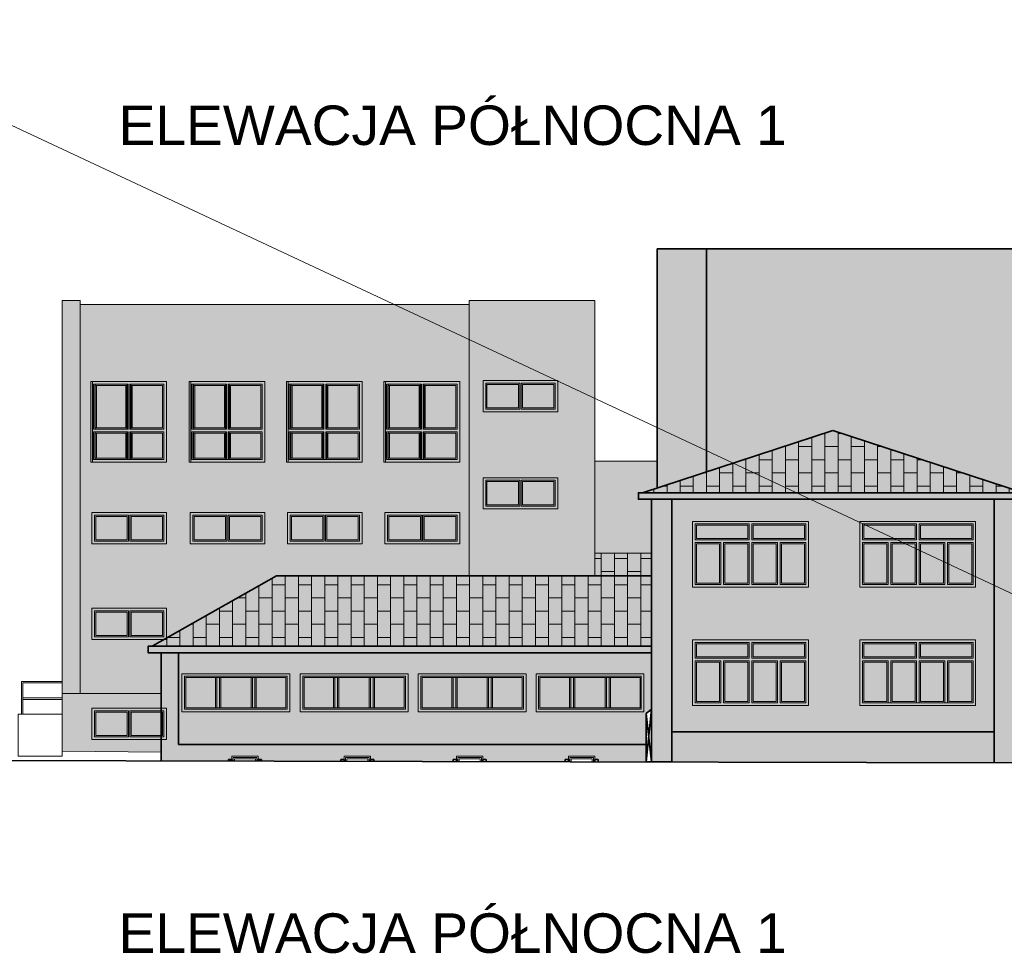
# Model space of a CAD drawing. Header units: inches. Extents: x 0 to 111471, y -105323 to 11070.
# Tile 82 of 256: x 30076 to 33068, y -35550 to -32694. Entities that reach past the tile are written whole.
import ezdxf

# ---------------------------------------------------------------- set-up
doc = ezdxf.new("R2010")
doc.units = ezdxf.units.IN
doc.header["$MEASUREMENT"] = 0
doc.linetypes.add('DASHED', pattern=[19.05, 12.7, -6.35])
for name, color, linetype, lineweight in [('888 drzwi i okna', 4, 'Continuous', 0), ('888 hatch antracyt szary', 251, 'Continuous', 0), ('888 hatch drewno', 35, 'Continuous', 0), ('888 hatch jasny beż', 7, 'Continuous', 0), ('888 opisy', 3, 'Continuous', 0), ('888 projektowane elementy', 6, 'Continuous', 13), ('888 sciany istniejące', 2, 'Continuous', 35), ('888 widok', 8, 'Continuous', 0)]:
    doc.layers.add(name, color=color, linetype=linetype, lineweight=lineweight)
doc.styles.get("Standard").update_dxf_attribs({"font": 'arial.ttf'})

# ---------------------------------------------------------------- blocks, each defined once
blk = doc.blocks.new('G$C9D336F95')
for points in [[(0, 0), (0, -116), (328, -116), (328, 0)], [(8, -8), (8, -108), (320, -108), (320, -8)], [(12, -12), (12, -104), (316, -104), (316, -12)]]:
    blk.add_lwpolyline(points, close=True)
for points in [[(102, -12), (102, -104)], [(106, -12), (106, -104)], [(114, -12), (114, -104)], [(118, -12), (118, -104)], [(210, -12), (210, -104)], [(214, -12), (214, -104)], [(222, -12), (222, -104)], [(226, -12), (226, -104)]]:
    blk.add_lwpolyline(points)
blk = doc.blocks.new('G$C1D61FB12')
at = {"layer": '888 drzwi i okna'}
blk.add_lwpolyline([(0, 0), (352, 0), (352, 200), (0, 200)], close=True, dxfattribs=at)
for points in [[(172, 192), (8, 192), (8, 144)], [(12, 188), (12, 148), (168, 148), (168, 188), (12, 188), (12, 148)], [(172, 192), (172, 144)], [(344, 144), (344, 192), (180, 192)], [(180, 192), (180, 144)], [(340, 148), (340, 188), (184, 188), (184, 148), (340, 148)], [(8, 144), (172, 144)], [(8, 136), (8, 8), (86, 8)], [(8, 136), (86, 136)], [(12, 132), (82, 132), (82, 12), (12, 12), (12, 132)], [(86, 136), (86, 8)], [(94, 136), (172, 136)], [(94, 136), (94, 8)], [(168, 132), (168, 12), (98, 12), (98, 132), (168, 132)], [(172, 136), (172, 8)], [(180, 144), (344, 144)], [(180, 136), (180, 8)], [(180, 136), (258, 136)], [(184, 12), (254, 12), (254, 132), (184, 132), (184, 12)], [(258, 136), (258, 8)], [(266, 8), (344, 8), (344, 136)], [(266, 136), (344, 136)], [(266, 136), (266, 8)], [(270, 12), (270, 132), (340, 132), (340, 12), (270, 12)], [(94, 8), (172, 8)], [(180, 8), (258, 8)]]:
    blk.add_lwpolyline(points, dxfattribs=at)
blk = doc.blocks.new('G$C84093A4E')
at = {"layer": '888 drzwi i okna'}
blk.add_lwpolyline([(0, 0), (0, -95), (227, -95), (227, 0)], close=True, dxfattribs=at)
for points in [[(111.5, -8), (8, -8), (8, -87), (111.5, -87)], [(107.5, -12), (12, -12), (12, -83), (107.5, -83)], [(107.5, -12), (107.5, -83)], [(111.5, -8), (111.5, -87)], [(115.5, -87), (219, -87), (219, -8), (115.5, -8)], [(115.5, -8), (115.5, -87)], [(119.5, -83), (215, -83), (215, -12), (119.5, -12)], [(119.5, -12), (119.5, -83)]]:
    blk.add_lwpolyline(points, dxfattribs=at)
blk = doc.blocks.new('G$C703C4054')
at = {"layer": '888 drzwi i okna', "ltscale": 1.6}
for points in [[(3.5, 245), (3.5, 0), (228.5, 0), (228.5, 245)], [(108, 88), (15.5, 88), (15.5, 12), (108, 12)], [(124, 88), (216.5, 88), (216.5, 12), (124, 12)]]:
    blk.add_lwpolyline(points, close=True, dxfattribs=at)
for points in [[(112, 237), (11.5, 237), (11.5, 100)], [(15.5, 104), (15.5, 233), (108, 233), (108, 104), (15.5, 104)], [(112, 237), (112, 100)], [(220.5, 100), (220.5, 237), (120, 237)], [(120, 237), (120, 100)], [(124, 233), (124, 104), (216.5, 104), (216.5, 233), (124, 233)], [(112, 100), (11.5, 100)], [(11.5, 92), (11.5, 8), (220.5, 8), (220.5, 92)], [(112, 92), (11.5, 92)], [(112, 92), (112, 8)], [(220.5, 100), (120, 100)], [(220.5, 92), (120, 92)], [(120, 92), (120, 8)]]:
    blk.add_lwpolyline(points, dxfattribs=at)
blk = doc.blocks.new('G$C5DDEB8E0')
at = {"layer": '888 projektowane elementy', "ltscale": 0.01}
h = blk.add_hatch(color=7, dxfattribs=at)
h.dxf.hatch_style = 1
h.paths.add_polyline_path([(-328, 116), (-328, 0), (0, 0), (0, 116)])
at = {"layer": '888 widok', "ltscale": 0.01}
h = blk.add_hatch(color=253, dxfattribs=at)
h.dxf.hatch_style = 1
h.paths.add_polyline_path([(-102, 12), (-12, 12), (-12, 104), (-102, 104)])
h.paths.add_polyline_path([(-210, 12), (-118, 12), (-118, 104), (-210, 104)])
h.paths.add_polyline_path([(-316, 104), (-316, 12), (-226, 12), (-226, 104)])
at = {"layer": '888 drzwi i okna', "ltscale": 1.6}
for points in [[(-328, 116), (-328, 0), (0, 0), (0, 116)], [(-320, 108), (-320, 8), (-8, 8), (-8, 108)], [(-316, 104), (-316, 12), (-12, 12), (-12, 104)]]:
    blk.add_lwpolyline(points, close=True, dxfattribs=at)
for points in [[(-226, 104), (-226, 12)], [(-222, 104), (-222, 12)], [(-214, 104), (-214, 12)], [(-210, 104), (-210, 12)], [(-118, 104), (-118, 12)], [(-114, 104), (-114, 12)], [(-106, 104), (-106, 12)], [(-102, 104), (-102, 12)]]:
    blk.add_lwpolyline(points, dxfattribs=at)
blk = doc.blocks.new('G$CFE014CE8')
at = {"layer": '888 projektowane elementy', "ltscale": 0.01}
h = blk.add_hatch(color=7, dxfattribs=at)
h.dxf.hatch_style = 1
h.paths.add_polyline_path([(-352, 0), (0, 0), (0, 200), (-352, 200)])
h = blk.add_hatch(color=253, dxfattribs=at)
h.dxf.hatch_style = 1
h.paths.add_polyline_path([(-340, 148), (-184, 148), (-184, 188), (-340, 188)])
h.paths.add_polyline_path([(-12, 148), (-12, 188), (-168, 188), (-168, 148)])
h.paths.add_polyline_path([(-82, 12), (-12, 12), (-12, 132), (-82, 132)])
h.paths.add_polyline_path([(-168, 12), (-98, 12), (-98, 132), (-168, 132)])
h.paths.add_polyline_path([(-184, 132), (-254, 132), (-254, 12), (-184, 12)])
h.paths.add_polyline_path([(-340, 132), (-340, 12), (-270, 12), (-270, 132)])
at = {"layer": '888 drzwi i okna'}
blk.add_lwpolyline([(-352, 0), (0, 0), (0, 200), (-352, 200)], close=True, dxfattribs=at)
for points in [[(-180, 192), (-344, 192), (-344, 144)], [(-340, 188), (-340, 148), (-184, 148), (-184, 188), (-340, 188), (-340, 148)], [(-180, 192), (-180, 144)], [(-8, 144), (-8, 192), (-172, 192)], [(-172, 192), (-172, 144)], [(-12, 148), (-12, 188), (-168, 188), (-168, 148), (-12, 148)], [(-344, 144), (-180, 144)], [(-344, 136), (-344, 8), (-266, 8)], [(-344, 136), (-266, 136)], [(-340, 132), (-270, 132), (-270, 12), (-340, 12), (-340, 132)], [(-266, 136), (-266, 8)], [(-258, 136), (-180, 136)], [(-258, 136), (-258, 8)], [(-184, 132), (-184, 12), (-254, 12), (-254, 132), (-184, 132)], [(-180, 136), (-180, 8)], [(-172, 144), (-8, 144)], [(-172, 136), (-172, 8)], [(-172, 136), (-94, 136)], [(-168, 12), (-98, 12), (-98, 132), (-168, 132), (-168, 12)], [(-94, 136), (-94, 8)], [(-86, 8), (-8, 8), (-8, 136)], [(-86, 136), (-8, 136)], [(-86, 136), (-86, 8)], [(-82, 12), (-82, 132), (-12, 132), (-12, 12), (-82, 12)], [(-258, 8), (-180, 8)], [(-172, 8), (-94, 8)]]:
    blk.add_lwpolyline(points, dxfattribs=at)
blk = doc.blocks.new('G$C26BA3C11')
at = {"layer": '888 projektowane elementy', "ltscale": 0.01}
h = blk.add_hatch(color=7, dxfattribs=at)
h.dxf.hatch_style = 1
h.paths.add_polyline_path([(-227, 95), (-227, 0), (0, 0), (0, 95)])
at = {"layer": '888 widok', "ltscale": 0.01}
h = blk.add_hatch(color=253, dxfattribs=at)
h.dxf.hatch_style = 1
h.paths.add_polyline_path([(-107.5, 12), (-12, 12), (-12, 83), (-107.5, 83)])
h.paths.add_polyline_path([(-119.5, 12), (-119.5, 83), (-215, 83), (-215, 12)])
at = {"layer": '888 drzwi i okna'}
blk.add_lwpolyline([(-227, 95), (-227, 0), (0, 0), (0, 95)], close=True, dxfattribs=at)
for points in [[(-115.5, 87), (-219, 87), (-219, 8), (-115.5, 8)], [(-119.5, 83), (-215, 83), (-215, 12), (-119.5, 12)], [(-119.5, 83), (-119.5, 12)], [(-115.5, 87), (-115.5, 8)], [(-111.5, 8), (-8, 8), (-8, 87), (-111.5, 87)], [(-111.5, 87), (-111.5, 8)], [(-107.5, 12), (-12, 12), (-12, 83), (-107.5, 83)], [(-107.5, 83), (-107.5, 12)]]:
    blk.add_lwpolyline(points, dxfattribs=at)
blk = doc.blocks.new('G$CD838B11D')
at = {"layer": '888 projektowane elementy', "ltscale": 0.01}
h = blk.add_hatch(color=7, dxfattribs=at)
h.dxf.hatch_style = 1
h.paths.add_polyline_path([(-230, 245), (-230, 0), (0, 0), (0, 245)])
at = {"layer": '888 widok', "ltscale": 0.01}
h = blk.add_hatch(color=253, dxfattribs=at)
h.dxf.hatch_style = 1
h.paths.add_polyline_path([(-123, 88), (-218, 88), (-218, 12), (-123, 12)])
h.paths.add_polyline_path([(-107, 88), (-12, 88), (-12, 12), (-107, 12)])
h.paths.add_polyline_path([(-107, 233), (-107, 104), (-12, 104), (-12, 233)])
h.paths.add_polyline_path([(-218, 104), (-218, 233), (-123, 233), (-123, 104)])
at = {"layer": '888 drzwi i okna', "ltscale": 1.6}
for points in [[(-230, 245), (-230, 0), (0, 0), (0, 245)], [(-123, 88), (-218, 88), (-218, 12), (-123, 12)], [(-107, 88), (-12, 88), (-12, 12), (-107, 12)]]:
    blk.add_lwpolyline(points, close=True, dxfattribs=at)
for points in [[(-119, 237), (-222, 237), (-222, 100)], [(-218, 104), (-218, 233), (-123, 233), (-123, 104), (-218, 104)], [(-119, 237), (-119, 100)], [(-8, 100), (-8, 237), (-111, 237)], [(-111, 237), (-111, 100)], [(-107, 233), (-107, 104), (-12, 104), (-12, 233), (-107, 233)], [(-119, 100), (-222, 100)], [(-222, 92), (-222, 8), (-8, 8), (-8, 92)], [(-119, 92), (-222, 92)], [(-119, 92), (-119, 8)], [(-8, 100), (-111, 100)], [(-8, 92), (-111, 92)], [(-111, 92), (-111, 8)]]:
    blk.add_lwpolyline(points, dxfattribs=at)

msp = doc.modelspace()

# ---------------------------------------------------------------- hatches: boundary and pattern name
at = {"layer": '888 hatch antracyt szary', "ltscale": 0.01}
h = msp.add_hatch(color=256, dxfattribs=at)
h.dxf.hatch_style = 1
h.paths.add_polyline_path([(32546.972, -33943.452), (33099.472, -34123.125), (33099.472, -33391.347), (32163.159, -33391.347), (32163.159, -34055.432)])
h = msp.add_hatch(color=256, dxfattribs=at)
h.dxf.hatch_style = 1
h.paths.add_polyline_path([(30506.469, -34920.197), (30506.469, -34882.347), (30295.472, -34882.347), (30295.472, -34787.347), (30506.47, -34787.347), (30506.471, -34742.35), (30260.458, -34742.347), (30260.472, -33548.347), (30205.472, -33548.347), (30205.472, -34742.347), (30205.472, -34755.347), (30205.472, -34760.347), (30205.472, -34805.347), (30205.472, -34917.347), (30506.469, -34920.197)], is_closed=False)
h = msp.add_hatch(color=256, dxfattribs=at)
h.dxf.hatch_style = 1
h.paths.add_polyline_path([(31442.611, -34226.551), (31824.472, -34226.551), (31824.472, -34035.909), (31824.472, -33548.347), (31442.611, -33548.347), (31442.611, -33560.347)])
h.paths.add_polyline_path([(31824.472, -34315.911), (31824.472, -34226.551), (31442.611, -34226.551), (31442.611, -34385.087), (31824.472, -34385.087)])
h.paths.add_polyline_path([(31484.472, -33791.347), (31711.472, -33791.347), (31711.472, -33886.347), (31484.472, -33886.347)], flags=16)
h.paths.add_polyline_path([(31484.472, -34086.347), (31711.472, -34086.347), (31711.472, -34181.347), (31484.472, -34181.347)], flags=16)
h.paths.add_polyline_path([(31599.972, -33799.347), (31703.472, -33799.347), (31703.472, -33878.347), (31599.972, -33878.347)], flags=0)
h.paths.add_polyline_path([(31603.972, -33803.347), (31699.472, -33803.347), (31699.472, -33874.347), (31603.972, -33874.347)], flags=0)
h.paths.add_polyline_path([(31595.972, -33878.347), (31492.472, -33878.347), (31492.472, -33799.347), (31595.972, -33799.347)], flags=0)
h.paths.add_polyline_path([(31591.972, -33874.347), (31496.472, -33874.347), (31496.472, -33803.347), (31591.972, -33803.347)], flags=0)
h.paths.add_polyline_path([(31599.972, -34094.347), (31703.472, -34094.347), (31703.472, -34173.347), (31599.972, -34173.347)], flags=0)
h.paths.add_polyline_path([(31603.972, -34098.347), (31699.472, -34098.347), (31699.472, -34169.347), (31603.972, -34169.347)], flags=0)
h.paths.add_polyline_path([(31595.972, -34173.347), (31492.472, -34173.347), (31492.472, -34094.347), (31595.972, -34094.347)], flags=0)
h.paths.add_polyline_path([(31591.972, -34169.347), (31496.472, -34169.347), (31496.472, -34098.347), (31591.972, -34098.347)], flags=0)
h = msp.add_hatch(color=256, dxfattribs=at)
h.dxf.hatch_style = 1
h.paths.add_polyline_path([(32014.173, -34117.318), (31968.972, -34132.068), (33126.972, -34132.068), (33099.472, -34123.125), (32546.972, -33943.452), (32163.159, -34055.432)])
h = msp.add_hatch(color=256, dxfattribs=at)
h.dxf.hatch_style = 1
h.paths.add_polyline_path([(32058.472, -34152.068), (33037.472, -34152.068), (33099.472, -34152.068), (33139.472, -34152.068), (33139.472, -34132.068), (33126.972, -34132.068), (31968.972, -34132.068), (31956.472, -34132.068), (31956.472, -34152.068), (31996.472, -34152.068)])
h = msp.add_hatch(color=256, dxfattribs=at)
h.dxf.hatch_style = 1
h.paths.add_polyline_path([(32058.472, -34859.068), (32058.472, -34132.087), (31996.472, -34132.087), (31996.472, -34385.087), (31996.472, -34605.068), (31996.472, -34615.068), (31996.472, -34789.502), (31996.472, -34950.279), (32058.472, -34950.436)])
h.paths.add_polyline_path([(33037.472, -34859.068), (32058.472, -34859.068), (32058.472, -34950.436), (33037.472, -34952.911)])
h.paths.add_polyline_path([(33037.472, -34952.911), (33099.472, -34953.068), (33099.472, -34847.068), (33099.472, -34837.068), (33099.472, -34746.068), (33099.472, -34734.536), (33099.472, -34727.068), (33099.472, -34602.068), (33099.472, -34495.087), (33099.472, -34180.087), (33099.472, -34132.087), (33037.472, -34132.087), (33037.472, -34859.068)])
h = msp.add_hatch(color=256, dxfattribs=at)
h.dxf.hatch_style = 1
h.paths.add_polyline_path([(31996.472, -34385.087), (31996.473, -34315.911), (31824.472, -34315.911), (31824.472, -34385.087), (30856.472, -34385.087), (30478.972, -34598.493), (30466.472, -34598.493), (30466.472, -34618.493), (31996.476, -34618.493), (31996.474, -34385.087)], is_closed=False)
h = msp.add_hatch(color=256, dxfattribs=at)
h.dxf.hatch_style = 1
h.paths.add_polyline_path([(30506.469, -34920.197), (30506.468, -34946.512), (30711.472, -34947.03), (30711.472, -34943.068), (30721.472, -34943.068), (30721.472, -34933.068), (30801.472, -34933.068), (30801.472, -34943.068), (30811.472, -34943.068), (30811.472, -34947.283), (31052.472, -34947.892), (31052.472, -34943.068), (31062.472, -34943.068), (31062.472, -34933.068), (31142.472, -34933.068), (31142.472, -34943.068), (31152.472, -34943.068), (31152.472, -34948.145), (31393.472, -34948.755), (31393.472, -34943.068), (31403.472, -34943.068), (31403.472, -34933.068), (31483.472, -34933.068), (31483.472, -34943.068), (31493.472, -34943.068), (31493.472, -34949.007), (31734.472, -34949.617), (31734.472, -34943.068), (31744.472, -34943.068), (31744.472, -34933.068), (31824.472, -34933.068), (31824.472, -34943.068), (31834.472, -34943.068), (31834.472, -34949.87), (31980.479, -34950.239), (31980.472, -34897.068), (30559.472, -34897.068), (30559.472, -34618.493), (30506.472, -34618.493)])
at = {"layer": '888 hatch drewno', "ltscale": 0.01}
h = msp.add_hatch(color=256, dxfattribs=at)
h.dxf.hatch_style = 1
h.paths.add_polyline_path([(32013.472, -33391.347), (32013.472, -34015.929), (32013.472, -34117.547), (32163.159, -34068.7), (32163.159, -33391.347)])
h = msp.add_hatch(color=256, dxfattribs=at)
h.dxf.hatch_style = 1
h.paths.add_polyline_path([(31996.472, -34152.068), (31956.472, -34152.068), (31956.472, -34132.068), (31968.972, -34132.068), (32013.472, -34117.547), (32013.472, -34035.909), (31824.472, -34035.909), (31824.472, -34315.911), (31996.473, -34315.911)])
at = {"layer": '888 hatch jasny beż', "ltscale": 0.01}
h = msp.add_hatch(color=256, dxfattribs=at)
h.dxf.hatch_style = 1
h.paths.add_polyline_path([(30260.472, -33548.347), (30260.472, -33560.347), (30260.464, -34226.551), (30295.472, -34226.551), (30295.472, -34192.347), (30522.472, -34192.347), (30522.472, -34226.551), (30594.472, -34226.551), (30594.472, -34192.347), (30821.472, -34192.347), (30821.472, -34226.551), (30890.472, -34226.551), (30890.472, -34192.347), (31117.472, -34192.347), (31117.472, -34226.551), (31186.472, -34226.551), (31186.472, -34192.347), (31413.472, -34192.347), (31413.472, -34226.551), (31442.611, -34226.551), (31442.611, -33560.347), (30260.472, -33560.347)])
h.paths.add_polyline_path([(30260.464, -34226.551), (30295.472, -34226.551), (30295.472, -34287.347), (30522.472, -34287.347), (30522.472, -34226.551), (30594.472, -34226.551), (30594.472, -34287.347), (30821.472, -34287.347), (30821.472, -34226.551), (30890.472, -34226.551), (30890.472, -34287.347), (31117.472, -34287.347), (31117.472, -34226.551), (31186.472, -34226.551), (31186.472, -34287.347), (31413.472, -34287.347), (31413.472, -34226.551), (31442.611, -34226.551), (31442.611, -34385.087), (30856.472, -34385.087), (30522.472, -34573.901), (30522.472, -34483.347), (30295.472, -34483.347), (30295.472, -34578.347), (30514.608, -34578.347), (30478.972, -34598.493), (30466.472, -34598.493), (30466.472, -34618.493), (30506.472, -34618.493), (30506.471, -34742.35), (30260.458, -34742.347)])
h.paths.add_polyline_path([(30297.472, -33794.347), (30522.472, -33794.347), (30522.472, -34039.347), (30297.472, -34039.347)], flags=16)
h.paths.add_polyline_path([(31188.472, -33794.347), (31413.472, -33794.347), (31413.472, -34039.347), (31188.472, -34039.347)], flags=16)
h.paths.add_polyline_path([(30892.472, -33794.347), (31117.472, -33794.347), (31117.472, -34039.347), (30892.472, -34039.347)], flags=16)
h.paths.add_polyline_path([(30596.472, -33794.347), (30821.472, -33794.347), (30821.472, -34039.347), (30596.472, -34039.347)], flags=16)
h.paths.add_polyline_path([(30405.972, -33939.347), (30305.472, -33939.347), (30305.472, -33802.347), (30405.972, -33802.347)], flags=0)
h.paths.add_polyline_path([(30309.472, -33935.347), (30309.472, -33806.347), (30401.972, -33806.347), (30401.972, -33935.347)], flags=0)
h.paths.add_polyline_path([(30413.972, -33802.347), (30514.472, -33802.347), (30514.472, -33939.347), (30413.972, -33939.347)], flags=0)
h.paths.add_polyline_path([(30417.972, -33806.347), (30510.472, -33806.347), (30510.472, -33935.347), (30417.972, -33935.347)], flags=0)
h.paths.add_polyline_path([(30413.972, -34031.347), (30405.972, -34031.347), (30305.472, -34031.347), (30305.472, -33947.347), (30405.972, -33947.347), (30405.972, -34031.347), (30413.972, -34031.347), (30413.972, -33947.347), (30514.472, -33947.347), (30514.472, -34031.347)], flags=0)
h.paths.add_polyline_path([(30401.972, -33951.347), (30401.972, -34027.347), (30309.472, -34027.347), (30309.472, -33951.347)], flags=0)
h.paths.add_polyline_path([(30417.972, -33951.347), (30510.472, -33951.347), (30510.472, -34027.347), (30417.972, -34027.347)], flags=0)
h.paths.add_polyline_path([(31296.972, -33939.347), (31196.472, -33939.347), (31196.472, -33802.347), (31296.972, -33802.347)], flags=0)
h.paths.add_polyline_path([(31200.472, -33935.347), (31200.472, -33806.347), (31292.972, -33806.347), (31292.972, -33935.347)], flags=0)
h.paths.add_polyline_path([(31304.972, -33802.347), (31405.472, -33802.347), (31405.472, -33939.347), (31304.972, -33939.347)], flags=0)
h.paths.add_polyline_path([(31308.972, -33806.347), (31401.472, -33806.347), (31401.472, -33935.347), (31308.972, -33935.347)], flags=0)
h.paths.add_polyline_path([(31304.972, -34031.347), (31296.972, -34031.347), (31196.472, -34031.347), (31196.472, -33947.347), (31296.972, -33947.347), (31296.972, -34031.347), (31304.972, -34031.347), (31304.972, -33947.347), (31405.472, -33947.347), (31405.472, -34031.347)], flags=0)
h.paths.add_polyline_path([(31292.972, -33951.347), (31292.972, -34027.347), (31200.472, -34027.347), (31200.472, -33951.347)], flags=0)
h.paths.add_polyline_path([(31308.972, -33951.347), (31401.472, -33951.347), (31401.472, -34027.347), (31308.972, -34027.347)], flags=0)
h.paths.add_polyline_path([(31000.972, -33939.347), (30900.472, -33939.347), (30900.472, -33802.347), (31000.972, -33802.347)], flags=0)
h.paths.add_polyline_path([(30904.472, -33935.347), (30904.472, -33806.347), (30996.972, -33806.347), (30996.972, -33935.347)], flags=0)
h.paths.add_polyline_path([(31008.972, -33802.347), (31109.472, -33802.347), (31109.472, -33939.347), (31008.972, -33939.347)], flags=0)
h.paths.add_polyline_path([(31012.972, -33806.347), (31105.472, -33806.347), (31105.472, -33935.347), (31012.972, -33935.347)], flags=0)
h.paths.add_polyline_path([(31008.972, -34031.347), (31000.972, -34031.347), (30900.472, -34031.347), (30900.472, -33947.347), (31000.972, -33947.347), (31000.972, -34031.347), (31008.972, -34031.347), (31008.972, -33947.347), (31109.472, -33947.347), (31109.472, -34031.347)], flags=0)
h.paths.add_polyline_path([(30996.972, -33951.347), (30996.972, -34027.347), (30904.472, -34027.347), (30904.472, -33951.347)], flags=0)
h.paths.add_polyline_path([(31012.972, -33951.347), (31105.472, -33951.347), (31105.472, -34027.347), (31012.972, -34027.347)], flags=0)
h.paths.add_polyline_path([(30704.972, -33939.347), (30604.472, -33939.347), (30604.472, -33802.347), (30704.972, -33802.347)], flags=0)
h.paths.add_polyline_path([(30608.472, -33935.347), (30608.472, -33806.347), (30700.972, -33806.347), (30700.972, -33935.347)], flags=0)
h.paths.add_polyline_path([(30712.972, -33802.347), (30813.472, -33802.347), (30813.472, -33939.347), (30712.972, -33939.347)], flags=0)
h.paths.add_polyline_path([(30716.972, -33806.347), (30809.472, -33806.347), (30809.472, -33935.347), (30716.972, -33935.347)], flags=0)
h.paths.add_polyline_path([(30712.972, -34031.347), (30704.972, -34031.347), (30604.472, -34031.347), (30604.472, -33947.347), (30704.972, -33947.347), (30704.972, -34031.347), (30712.972, -34031.347), (30712.972, -33947.347), (30813.472, -33947.347), (30813.472, -34031.347)], flags=0)
h.paths.add_polyline_path([(30700.972, -33951.347), (30700.972, -34027.347), (30608.472, -34027.347), (30608.472, -33951.347)], flags=0)
h.paths.add_polyline_path([(30716.972, -33951.347), (30809.472, -33951.347), (30809.472, -34027.347), (30716.972, -34027.347)], flags=0)
h = msp.add_hatch(color=256, dxfattribs=at)
h.dxf.hatch_style = 1
h.paths.add_polyline_path([(32058.472, -34859.068), (33037.472, -34859.068), (33037.472, -34152.068), (32058.472, -34152.068)])
h.paths.add_polyline_path([(32121.412, -34419.087), (32121.412, -34219.087), (32473.412, -34219.087), (32473.412, -34419.087)], flags=16)
h.paths.add_polyline_path([(32629.412, -34419.087), (32629.412, -34219.087), (32981.412, -34219.087), (32981.412, -34419.087)], flags=16)
h.paths.add_polyline_path([(32629.412, -34779.068), (32629.412, -34579.068), (32981.412, -34579.068), (32981.412, -34779.068)], flags=16)
h.paths.add_polyline_path([(32121.412, -34779.068), (32121.412, -34579.068), (32473.412, -34579.068), (32473.412, -34779.068)], flags=16)
h.paths.add_polyline_path([(32129.412, -34275.087), (32129.412, -34227.087), (32293.412, -34227.087), (32293.412, -34275.087)], flags=0)
h.paths.add_polyline_path([(32133.412, -34231.087), (32289.412, -34231.087), (32289.412, -34271.087), (32133.412, -34271.087)], flags=0)
h.paths.add_polyline_path([(32301.412, -34275.087), (32301.412, -34227.087), (32465.412, -34227.087), (32465.412, -34275.087)], flags=0)
h.paths.add_polyline_path([(32461.412, -34271.087), (32305.412, -34271.087), (32305.412, -34231.087), (32461.412, -34231.087)], flags=0)
h.paths.add_polyline_path([(32207.412, -34411.087), (32129.412, -34411.087), (32129.412, -34283.087), (32207.412, -34283.087)], flags=0)
h.paths.add_polyline_path([(32133.412, -34287.087), (32203.412, -34287.087), (32203.412, -34407.087), (32133.412, -34407.087)], flags=0)
h.paths.add_polyline_path([(32215.412, -34283.087), (32293.412, -34283.087), (32293.412, -34411.087), (32215.412, -34411.087)], flags=0)
h.paths.add_polyline_path([(32289.412, -34287.087), (32289.412, -34407.087), (32219.412, -34407.087), (32219.412, -34287.087)], flags=0)
h.paths.add_polyline_path([(32379.412, -34411.087), (32301.412, -34411.087), (32301.412, -34283.087), (32379.412, -34283.087)], flags=0)
h.paths.add_polyline_path([(32305.412, -34407.087), (32305.412, -34287.087), (32375.412, -34287.087), (32375.412, -34407.087)], flags=0)
h.paths.add_polyline_path([(32387.412, -34283.087), (32465.412, -34283.087), (32465.412, -34411.087), (32387.412, -34411.087)], flags=0)
h.paths.add_polyline_path([(32391.412, -34407.087), (32391.412, -34287.087), (32461.412, -34287.087), (32461.412, -34407.087)], flags=0)
h.paths.add_polyline_path([(32637.412, -34275.087), (32637.412, -34227.087), (32801.412, -34227.087), (32801.412, -34275.087)], flags=0)
h.paths.add_polyline_path([(32641.412, -34231.087), (32797.412, -34231.087), (32797.412, -34271.087), (32641.412, -34271.087)], flags=0)
h.paths.add_polyline_path([(32809.412, -34275.087), (32809.412, -34227.087), (32973.412, -34227.087), (32973.412, -34275.087)], flags=0)
h.paths.add_polyline_path([(32969.412, -34271.087), (32813.412, -34271.087), (32813.412, -34231.087), (32969.412, -34231.087)], flags=0)
h.paths.add_polyline_path([(32715.412, -34411.087), (32637.412, -34411.087), (32637.412, -34283.087), (32715.412, -34283.087)], flags=0)
h.paths.add_polyline_path([(32641.412, -34287.087), (32711.412, -34287.087), (32711.412, -34407.087), (32641.412, -34407.087)], flags=0)
h.paths.add_polyline_path([(32723.412, -34283.087), (32801.412, -34283.087), (32801.412, -34411.087), (32723.412, -34411.087)], flags=0)
h.paths.add_polyline_path([(32797.412, -34287.087), (32797.412, -34407.087), (32727.412, -34407.087), (32727.412, -34287.087)], flags=0)
h.paths.add_polyline_path([(32887.412, -34411.087), (32809.412, -34411.087), (32809.412, -34283.087), (32887.412, -34283.087)], flags=0)
h.paths.add_polyline_path([(32813.412, -34407.087), (32813.412, -34287.087), (32883.412, -34287.087), (32883.412, -34407.087)], flags=0)
h.paths.add_polyline_path([(32895.412, -34283.087), (32973.412, -34283.087), (32973.412, -34411.087), (32895.412, -34411.087)], flags=0)
h.paths.add_polyline_path([(32899.412, -34407.087), (32899.412, -34287.087), (32969.412, -34287.087), (32969.412, -34407.087)], flags=0)
h.paths.add_polyline_path([(32637.412, -34635.068), (32637.412, -34587.068), (32801.412, -34587.068), (32801.412, -34635.068)], flags=0)
h.paths.add_polyline_path([(32641.412, -34591.068), (32797.412, -34591.068), (32797.412, -34631.068), (32641.412, -34631.068)], flags=0)
h.paths.add_polyline_path([(32809.412, -34635.068), (32809.412, -34587.068), (32973.412, -34587.068), (32973.412, -34635.068)], flags=0)
h.paths.add_polyline_path([(32969.412, -34631.068), (32813.412, -34631.068), (32813.412, -34591.068), (32969.412, -34591.068)], flags=0)
h.paths.add_polyline_path([(32895.412, -34643.068), (32973.412, -34643.068), (32973.412, -34771.068), (32895.412, -34771.068), (32887.412, -34771.068), (32809.412, -34771.068), (32801.412, -34771.068), (32723.412, -34771.068), (32715.412, -34771.068), (32637.412, -34771.068), (32637.412, -34643.068), (32715.412, -34643.068), (32715.412, -34771.068), (32723.412, -34771.068), (32723.412, -34643.068), (32801.412, -34643.068), (32801.412, -34771.068), (32809.412, -34771.068), (32809.412, -34643.068), (32887.412, -34643.068), (32887.412, -34771.068), (32895.412, -34771.068)], flags=0)
h.paths.add_polyline_path([(32899.412, -34767.068), (32899.412, -34647.068), (32969.412, -34647.068), (32969.412, -34767.068)], flags=0)
h.paths.add_polyline_path([(32813.412, -34767.068), (32813.412, -34647.068), (32883.412, -34647.068), (32883.412, -34767.068)], flags=0)
h.paths.add_polyline_path([(32797.412, -34647.068), (32797.412, -34767.068), (32727.412, -34767.068), (32727.412, -34647.068)], flags=0)
h.paths.add_polyline_path([(32641.412, -34647.068), (32711.412, -34647.068), (32711.412, -34767.068), (32641.412, -34767.068)], flags=0)
h.paths.add_polyline_path([(32129.412, -34635.068), (32129.412, -34587.068), (32293.412, -34587.068), (32293.412, -34635.068)], flags=0)
h.paths.add_polyline_path([(32133.412, -34591.068), (32289.412, -34591.068), (32289.412, -34631.068), (32133.412, -34631.068)], flags=0)
h.paths.add_polyline_path([(32301.412, -34635.068), (32301.412, -34587.068), (32465.412, -34587.068), (32465.412, -34635.068)], flags=0)
h.paths.add_polyline_path([(32461.412, -34631.068), (32305.412, -34631.068), (32305.412, -34591.068), (32461.412, -34591.068)], flags=0)
h.paths.add_polyline_path([(32207.412, -34771.068), (32129.412, -34771.068), (32129.412, -34643.068), (32207.412, -34643.068)], flags=0)
h.paths.add_polyline_path([(32133.412, -34647.068), (32203.412, -34647.068), (32203.412, -34767.068), (32133.412, -34767.068)], flags=0)
h.paths.add_polyline_path([(32215.412, -34643.068), (32293.412, -34643.068), (32293.412, -34771.068), (32215.412, -34771.068)], flags=0)
h.paths.add_polyline_path([(32289.412, -34647.068), (32289.412, -34767.068), (32219.412, -34767.068), (32219.412, -34647.068)], flags=0)
h.paths.add_polyline_path([(32379.412, -34771.068), (32301.412, -34771.068), (32301.412, -34643.068), (32379.412, -34643.068)], flags=0)
h.paths.add_polyline_path([(32305.412, -34767.068), (32305.412, -34647.068), (32375.412, -34647.068), (32375.412, -34767.068)], flags=0)
h.paths.add_polyline_path([(32387.412, -34643.068), (32465.412, -34643.068), (32465.412, -34771.068), (32387.412, -34771.068)], flags=0)
h.paths.add_polyline_path([(32391.412, -34767.068), (32391.412, -34647.068), (32461.412, -34647.068), (32461.412, -34767.068)], flags=0)
h = msp.add_hatch(color=256, dxfattribs=at)
h.dxf.hatch_style = 1
h.paths.add_polyline_path([(31996.475, -34618.493), (31996.479, -34950.279), (31996.477, -34873.433), (31996.472, -34789.502), (31980.472, -34803.068), (31980.476, -34897.068), (30559.472, -34897.068), (30559.472, -34618.493)])
h.paths.add_polyline_path([(31645.472, -34682.068), (31973.472, -34682.068), (31973.472, -34798.068), (31645.472, -34798.068)], flags=16)
h.paths.add_polyline_path([(31287.472, -34682.068), (31615.472, -34682.068), (31615.472, -34798.068), (31287.472, -34798.068)], flags=16)
h.paths.add_polyline_path([(30928.472, -34682.068), (31256.472, -34682.068), (31256.472, -34798.068), (30928.472, -34798.068)], flags=16)
h.paths.add_polyline_path([(30569.472, -34682.068), (30897.472, -34682.068), (30897.472, -34798.068), (30569.472, -34798.068)], flags=16)
h.paths.add_polyline_path([(31653.472, -34690.068), (31965.472, -34690.068), (31965.472, -34790.068), (31653.472, -34790.068)], flags=0)
h.paths.add_polyline_path([(31747.472, -34694.068), (31751.472, -34694.068), (31759.472, -34694.068), (31763.472, -34694.068), (31855.472, -34694.068), (31859.472, -34694.068), (31867.472, -34694.068), (31871.472, -34694.068), (31961.472, -34694.068), (31961.472, -34786.068), (31871.472, -34786.068), (31867.472, -34786.068), (31859.472, -34786.068), (31855.472, -34786.068), (31763.472, -34786.068), (31759.472, -34786.068), (31751.472, -34786.068), (31747.472, -34786.068), (31657.472, -34786.068), (31657.472, -34694.068)], flags=0)
h.paths.add_polyline_path([(31295.472, -34690.068), (31607.472, -34690.068), (31607.472, -34790.068), (31295.472, -34790.068)], flags=0)
h.paths.add_polyline_path([(31389.472, -34694.068), (31393.472, -34694.068), (31401.472, -34694.068), (31405.472, -34694.068), (31497.472, -34694.068), (31501.472, -34694.068), (31509.472, -34694.068), (31513.472, -34694.068), (31603.472, -34694.068), (31603.472, -34786.068), (31513.472, -34786.068), (31509.472, -34786.068), (31501.472, -34786.068), (31497.472, -34786.068), (31405.472, -34786.068), (31401.472, -34786.068), (31393.472, -34786.068), (31389.472, -34786.068), (31299.472, -34786.068), (31299.472, -34694.068)], flags=0)
h.paths.add_polyline_path([(30936.472, -34690.068), (31248.472, -34690.068), (31248.472, -34790.068), (30936.472, -34790.068)], flags=0)
h.paths.add_polyline_path([(31030.472, -34694.068), (31034.472, -34694.068), (31042.472, -34694.068), (31046.472, -34694.068), (31138.472, -34694.068), (31142.472, -34694.068), (31150.472, -34694.068), (31154.472, -34694.068), (31244.472, -34694.068), (31244.472, -34786.068), (31154.472, -34786.068), (31150.472, -34786.068), (31142.472, -34786.068), (31138.472, -34786.068), (31046.472, -34786.068), (31042.472, -34786.068), (31034.472, -34786.068), (31030.472, -34786.068), (30940.472, -34786.068), (30940.472, -34694.068)], flags=0)
h.paths.add_polyline_path([(30577.472, -34690.068), (30889.472, -34690.068), (30889.472, -34790.068), (30577.472, -34790.068)], flags=0)
h.paths.add_polyline_path([(30671.472, -34694.068), (30675.472, -34694.068), (30683.472, -34694.068), (30687.472, -34694.068), (30779.472, -34694.068), (30783.472, -34694.068), (30791.472, -34694.068), (30795.472, -34694.068), (30885.472, -34694.068), (30885.472, -34786.068), (30795.472, -34786.068), (30791.472, -34786.068), (30783.472, -34786.068), (30779.472, -34786.068), (30687.472, -34786.068), (30683.472, -34786.068), (30675.472, -34786.068), (30671.472, -34786.068), (30581.472, -34786.068), (30581.472, -34694.068)], flags=0)
at = {"layer": '888 projektowane elementy', "ltscale": 0.01}
h = msp.add_hatch(dxfattribs=at)
h.set_pattern_fill('AR-B816', color=256, scale=5, angle=90)
h.set_pattern_definition([(90, (68443.454, -26911.94), (-40, 2e-15), []), (180, (68443.454, -26911.94), (-40, -40), [40, -40])])
h.paths.add_polyline_path([(32013.472, -34117.547), (31968.972, -34132.068), (33126.972, -34132.068), (33099.472, -34123.125), (32546.972, -33943.452), (32163.159, -34068.7)])
h = msp.add_hatch(dxfattribs=at)
h.set_pattern_fill('AR-B816', color=256, scale=5, angle=90)
h.set_pattern_definition([(90, (68443.454, -26931.92), (-40, 2e-15), []), (180, (68443.454, -26931.92), (-40, -40), [40, -40])])
h.paths.add_polyline_path([(31996.472, -34385.087), (31996.472, -34315.911), (31824.472, -34315.911), (31824.472, -34385.087), (30856.472, -34385.087), (30478.972, -34598.493), (31996.476, -34598.493), (31996.474, -34385.087)], is_closed=False)

# ---------------------------------------------------------------- linework, layer by layer
at = {"layer": '888 drzwi i okna', "ltscale": 0.01}
msp.add_lwpolyline([(29365.628, -32694.41), (35118.264, -35387.638)], dxfattribs=at)
at = {"layer": '888 drzwi i okna'}
for points in [[(30506.47, -34787.347), (30295.472, -34787.347), (30295.472, -34882.347), (30506.469, -34882.347)], [(30406.972, -34795.347), (30303.472, -34795.347), (30303.472, -34874.347), (30406.972, -34874.347)], [(30406.972, -34795.347), (30406.972, -34874.347)], [(30410.972, -34795.347), (30410.972, -34874.347)], [(30506.47, -34795.347), (30410.972, -34795.347)], [(30402.972, -34799.347), (30307.472, -34799.347), (30307.472, -34870.347), (30402.972, -34870.347)], [(30402.972, -34799.347), (30402.972, -34870.347)], [(30414.972, -34799.347), (30414.972, -34870.347)], [(30506.47, -34799.347), (30414.972, -34799.347)], [(30410.972, -34874.347), (30506.469, -34874.347)], [(30414.972, -34870.347), (30506.469, -34870.347)], [(30801.472, -34947.976), (30801.472, -34933.068), (30721.472, -34933.068), (30721.472, -34947.798)], [(30797.472, -34947.967), (30797.472, -34937.068), (30725.472, -34937.068), (30725.472, -34947.807)], [(30793.472, -34947.958), (30793.472, -34941.068), (30729.472, -34941.068), (30729.472, -34947.816)], [(31142.472, -34948.731), (31142.472, -34933.068), (31062.472, -34933.068), (31062.472, -34948.554)], [(31138.472, -34948.722), (31138.472, -34937.068), (31066.472, -34937.068), (31066.472, -34948.563)], [(31134.472, -34948.714), (31134.472, -34941.068), (31070.472, -34941.068), (31070.472, -34948.572)], [(31483.472, -34949.487), (31483.472, -34933.068), (31403.472, -34933.068), (31403.472, -34949.31)], [(31479.472, -34949.478), (31479.472, -34937.068), (31407.472, -34937.068), (31407.472, -34949.319)], [(31475.472, -34949.469), (31475.472, -34941.068), (31411.472, -34941.068), (31411.472, -34949.327)], [(31824.472, -34950.243), (31824.472, -34933.068), (31744.472, -34933.068), (31744.472, -34950.065)], [(31820.472, -34950.234), (31820.472, -34937.068), (31748.472, -34937.068), (31748.472, -34950.074)], [(31816.472, -34950.225), (31816.472, -34941.068), (31752.472, -34941.068), (31752.472, -34950.083)]]:
    msp.add_lwpolyline(points, dxfattribs=at)
at = {"layer": '888 opisy'}
for points in [[(32715.412, -34771.068), (32723.412, -34771.068)], [(32801.412, -34771.068), (32809.412, -34771.068)], [(32887.412, -34771.068), (32895.412, -34771.068)]]:
    msp.add_lwpolyline(points, dxfattribs=at)
at = {"layer": '888 sciany istniejące'}
for points in [[(32013.472, -34117.547), (32013.472, -33391.347)], [(32013.472, -33391.347), (33099.472, -33391.347)], [(32163.159, -33391.347), (32163.159, -34068.7)], [(32546.972, -33943.452), (31968.972, -34132.068)], [(32546.972, -33943.452), (33126.972, -34132.068)], [(31996.472, -34152.068), (31956.472, -34152.068), (31956.472, -34132.068), (31968.972, -34132.068)], [(31968.972, -34132.068), (33139.472, -34132.068)], [(31996.479, -34950.279), (31996.472, -34152.068)], [(31996.472, -34152.068), (31996.472, -34446.452)], [(31996.472, -34446.452), (31996.472, -34152.068)], [(31996.472, -34152.068), (33099.472, -34152.068)], [(31996.479, -34950.279), (32058.479, -34950.279), (32058.472, -34152.068)], [(33037.472, -34953.068), (33037.472, -34152.068)], [(30856.472, -34385.087), (30478.972, -34598.493)], [(30856.472, -34385.087), (31996.472, -34385.087)], [(31996.476, -34618.493), (30466.472, -34618.493), (30466.472, -34598.493), (31996.476, -34598.493)], [(30506.472, -34618.493), (30506.468, -34946.512)], [(30506.468, -34946.512), (30506.472, -34618.493)], [(31980.472, -34897.068), (30559.472, -34897.068), (30559.472, -34618.493)], [(31996.479, -34950.279), (31996.472, -34618.493)], [(31996.479, -34950.279), (31980.479, -34950.279), (31980.472, -34803.068), (31996.472, -34789.502)], [(31980.472, -34803.068), (31996.479, -34950.279), (31980.479, -34950.279), (31996.472, -34789.502)], [(32058.472, -34859.068), (32058.472, -34859.068), (33037.472, -34859.068)], [(29498.055, -34945.087), (33099.472, -34953.068)]]:
    msp.add_lwpolyline(points, dxfattribs=at)
at = {"layer": '888 sciany istniejące', "linetype": 'DASHED'}
for points in [[(30711.472, -34947.776), (30711.472, -34943.068), (30721.472, -34943.068), (30721.472, -34943.068)], [(30721.472, -34943.068), (30721.472, -34947.798)], [(30801.472, -34947.976), (30801.472, -34943.068), (30811.472, -34943.068), (30811.472, -34947.998)], [(31052.472, -34948.532), (31052.472, -34943.068), (31062.472, -34943.068), (31062.472, -34943.068)], [(31062.472, -34943.068), (31062.472, -34948.554)], [(31142.472, -34948.731), (31142.472, -34943.068), (31152.472, -34943.068), (31152.472, -34948.753)], [(31393.472, -34949.288), (31393.472, -34943.068), (31403.472, -34943.068), (31403.472, -34943.068)], [(31403.472, -34943.068), (31403.472, -34949.31)], [(31483.472, -34949.487), (31483.472, -34943.068), (31493.472, -34943.068), (31493.472, -34949.509)], [(31734.472, -34950.043), (31734.472, -34943.068), (31744.472, -34943.068), (31744.472, -34943.068)], [(31744.472, -34943.068), (31744.472, -34950.065)], [(31824.472, -34950.243), (31824.472, -34943.068), (31834.472, -34943.068), (31834.472, -34950.265)]]:
    msp.add_lwpolyline(points, dxfattribs=at)
at = {"layer": '888 widok'}
for p, q in [((30205.472, -33548.347), (30205.472, -34917.347)), ((31824.472, -34385.087), (31824.472, -33548.347))]:
    msp.add_line(p, q, dxfattribs=at)
for points in [[(31824.472, -33548.347), (31442.611, -33548.347), (31442.611, -33560.347), (30260.472, -33560.347), (30260.472, -33548.347), (30205.472, -33548.347), (30205.472, -34917.347), (30506.469, -34920.197)], [(30260.472, -33548.347), (30260.458, -34742.347)], [(31442.611, -33560.347), (30260.472, -33560.347)], [(31442.611, -33560.347), (31442.611, -34385.087)], [(31824.472, -34035.909), (32013.472, -34035.909)], [(32013.472, -34035.909), (31824.472, -34035.909)], [(31996.472, -34315.911), (31824.472, -34315.911)], [(30081.472, -34805.347), (30081.472, -34705.347), (30205.472, -34705.347)], [(30086.472, -34805.347), (30086.472, -34710.347), (30205.472, -34710.347)], [(30205.472, -34755.347), (30086.472, -34755.347)], [(30205.472, -34760.347), (30086.472, -34760.347)], [(30205.472, -34917.347), (30205.472, -34742.347), (30506.471, -34742.35)], [(30205.472, -34917.347), (30205.472, -34932.347), (30071.472, -34932.347), (30071.472, -34805.347), (30205.472, -34805.347)]]:
    msp.add_lwpolyline(points, dxfattribs=at)

# ---------------------------------------------------------------- block references
at = {"layer": '888 drzwi i okna'}
for name, p in [('G$C84093A4E', (31484.472, -33791.347)), ('G$C84093A4E', (31484.472, -34086.347)), ('G$C84093A4E', (30295.472, -34192.347)), ('G$C84093A4E', (30594.472, -34192.347)), ('G$C84093A4E', (30890.472, -34192.347)), ('G$C84093A4E', (31186.472, -34192.347)), ('G$C1D61FB12', (32121.412, -34419.087)), ('G$C1D61FB12', (32629.412, -34419.087)), ('G$C1D61FB12', (32121.412, -34779.068)), ('G$C1D61FB12', (32629.412, -34779.068)), ('G$C9D336F95', (30569.472, -34682.068)), ('G$C9D336F95', (30928.472, -34682.068)), ('G$C9D336F95', (31287.472, -34682.068)), ('G$C9D336F95', (31645.472, -34682.068))]:
    msp.add_blockref(name, p, dxfattribs=at)
at = {"layer": '888 projektowane elementy', "ltscale": 0.01}
for name, p in [('G$CD838B11D', (30522.472, -34039.347)), ('G$CD838B11D', (30821.472, -34039.347)), ('G$CD838B11D', (31117.472, -34039.347)), ('G$CD838B11D', (31413.472, -34039.347)), ('G$C26BA3C11', (31711.472, -33886.347)), ('G$C26BA3C11', (31711.472, -34181.347)), ('G$C26BA3C11', (30522.472, -34287.347)), ('G$C26BA3C11', (30821.472, -34287.347)), ('G$C26BA3C11', (31117.472, -34287.347)), ('G$C26BA3C11', (31413.472, -34287.347)), ('G$CFE014CE8', (32473.412, -34419.087)), ('G$CFE014CE8', (32981.412, -34419.087)), ('G$C26BA3C11', (30522.472, -34578.347)), ('G$CFE014CE8', (32473.412, -34779.068)), ('G$CFE014CE8', (32981.412, -34779.068)), ('G$C5DDEB8E0', (30897.472, -34798.068)), ('G$C5DDEB8E0', (31256.472, -34798.068)), ('G$C5DDEB8E0', (31615.472, -34798.068)), ('G$C5DDEB8E0', (31973.472, -34798.068)), ('G$C26BA3C11', (30522.472, -34882.347))]:
    msp.add_blockref(name, p, dxfattribs=at)
at = {"layer": '888 sciany istniejące', "rotation": 359.9999999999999}
for p in [(30293.972, -34039.347), (30592.972, -34039.347), (30888.972, -34039.347), (31184.972, -34039.347)]:
    msp.add_blockref('G$C703C4054', p, dxfattribs=at)

# ---------------------------------------------------------------- texts
at = {"char_height": 120, "width": 2821.07918, "attachment_point": 1}
for insert in [(30376.869, -32955.227), (30376.869, -35410.533)]:
    msp.add_mtext('ELEWACJA PÓŁNOCNA 1', dxfattribs=dict(at, insert=insert))

doc.saveas('drawing.dxf')
